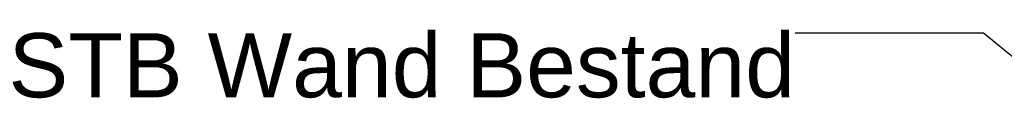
# Model space of a CAD drawing. Header units: metres. Extents: x -1.3 to 9.7, y -0.4 to 3.7.
# Tile 1 of 66: x -1.3101 to -1.049, y 0.0156 to 0.0349. Entities that reach past the tile are written whole.
import ezdxf

# ---------------------------------------------------------------- set-up
doc = ezdxf.new("R2010")
doc.units = ezdxf.units.M
doc.header["$MEASUREMENT"] = 0
doc.layers.add('152 - Bemaßung_ Beschriftung.Ausbau', color=7, linetype='Continuous')
doc.styles.add('ERSTELLTER_STIL_1', font='txt')
doc.dimstyles.new('ERSTELLTER_STIL__3', dxfattribs={"dimtxt": 0.18, "dimasz": 0.001824, "dimexe": 0.18, "dimexo": 0.0625, "dimgap": 0, "dimtad": 0, "dimtih": 1, "dimtoh": 1, "dimdec": 4, "dimzin": 0, "dimdsep": 46, "dimcen": 0.09, "dimadec": 0, "dimazin": 0, "dimtfac": 1, "dimtdec": 4, "dimtmove": 0, "dimatfit": 3, "dimldrblk": 'ARROWHEAD_11', "dimfxl": 1, "dimtolj": 1, "dimtzin": 0, "dimarcsym": 0})

# ---------------------------------------------------------------- blocks, each defined once
blk = doc.blocks.new('ARROWHEAD_11')
at = {"color": 0, "linetype": 'Continuous', "lineweight": 0}
blk.add_line((0, 0), (-1, 0), dxfattribs=at)
at = {"color": 0, "linetype": 'Continuous', "lineweight": 0, "const_width": 0.25, "flags": 128}
blk.add_lwpolyline([(-0.125, 0, 1), (0.125, 0, 1)], format="xyb", close=True, dxfattribs=at)

msp = doc.modelspace()

# ---------------------------------------------------------------- texts
at = {"layer": '152 - Bemaßung_ Beschriftung.Ausbau', "color": 7, "linetype": 'Continuous', "lineweight": 9, "insert": (-1.10447, 0.03343), "char_height": 0.017, "attachment_point": 3, "style": 'ERSTELLTER_STIL_1'}
msp.add_mtext('\\A1;{\\pqr;\\fArial|b0|i0|c0|p38;STB Wand \\fArial|b0|i0|c0|p38;Bestand}', dxfattribs=at)

# ---------------------------------------------------------------- leaders
at = {"layer": '152 - Bemaßung_ Beschriftung.Ausbau', "color": 7, "linetype": 'Continuous', "lineweight": 9, "annotation_type": 0, "has_hookline": 1, "hookline_direction": 1, "text_width": 0.20558}
msp.add_leader([(-1.03326, 0.0161), (-1.05447, 0.03343), (-1.10447, 0.03343)], dimstyle='ERSTELLTER_STIL__3', dxfattribs=at)

doc.saveas('drawing.dxf')
